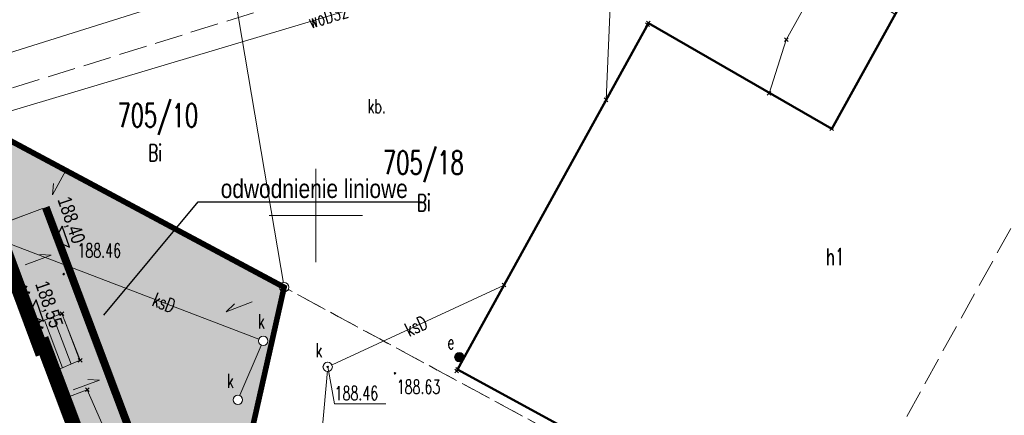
# Model space of a CAD drawing. Header units: metres. Extents: x 6498948 to 6499625, y 5676527 to 5676852.
# Tile 17 of 22: x 6499134 to 6499187, y 5676689 to 5676710. Entities that reach past the tile are written whole.
import ezdxf
from ezdxf import colors
from ezdxf.entities.mleader import LeaderData, LeaderLine
from ezdxf.enums import TextEntityAlignment as Align
from ezdxf.math import Vec2, Vec3

# ---------------------------------------------------------------- set-up
doc = ezdxf.new("R2010")
doc.units = ezdxf.units.M
for name, pattern in [('BUBS03', [1.5, 1, -0.5]), ('DASHDOT', [25.4, 12.7, -6.35, 0, -6.35]), ('L_0_03', [1, 0.5, -0.5]), ('L_0_06', [2, 1.5, -0.5])]:
    doc.linetypes.add(name, pattern=pattern)
doc.layers.get('0').update_dxf_attribs({"linetype": 'CONTINUOUS', "lineweight": 18})
doc.layers.add('_IE_Opisy', color=32, linetype='CONTINUOUS')
doc.layers.add('Z-KOTY', color=2, linetype='CONTINUOUS')
for name, color, linetype, lineweight in [('A-OPIS', 3, 'CONTINUOUS', 20), ('A-Ś.NOŚNA', 7, 'CONTINUOUS', 35), ('Z-DROGI', 4, 'CONTINUOUS', 18), ('Z-SPADKI', 3, 'CONTINUOUS', 5)]:
    doc.layers.add(name, color=color, linetype=linetype, lineweight=lineweight)
for name, color, linetype, lineweight, true_color in [('Z-BUDYNEK DO USUNIĘCIA', 7, 'CONTINUOUS', 18, 0xff2a1b), ('Z-GRANICA DZIAŁKI', 7, 'DASHDOT', 100, 0xff2a1b), ('Z-NAWIERZCHNIE CHODNIK', 7, 'CONTINUOUS', 0, 0x979392), ('Z-WTÓRNIK', 7, 'CONTINUOUS', 18, 0x7f868a), ('Z-ZIELEŃ', 7, 'CONTINUOUS', 0, 0x61993b)]:
    doc.layers.add(name, color=color, linetype=linetype, lineweight=lineweight, true_color=true_color)
doc.styles.add('ISOCPEUR', font='isocpeur.ttf')
doc.styles.add('OPISY_1_100_1.5', font='arial.ttf', dxfattribs={"width": 0.8, "height": 0.15})
doc.styles.add('OPISY_1_500_1.5', font='arial.ttf', dxfattribs={"width": 0.8, "height": 0.75})
doc.styles.get("Standard").update_dxf_attribs({"font": 'simplex.shx'})

# ---------------------------------------------------------------- blocks, each defined once
blk = doc.blocks.new('L_0_02_1')
at = {"color": 0}
blk.add_point((0, 0), dxfattribs=at)
blk = doc.blocks.new('L_0_02_2')
at = {"color": 0}
blk.add_point((0, 0), dxfattribs=at)
blk = doc.blocks.new('GEPPGD_S')
at = {"color": 0, "linetype": 'Continuous', "lineweight": 18}
blk.add_wipeout([(0, -0.5), (0.25, -0.43), (0.43, -0.25), (0.5, 0), (0.43, 0.25), (0.25, 0.43), (0, 0.5), (-0.25, 0.43), (-0.43, 0.25), (-0.5, 0), (-0.43, -0.25), (-0.25, -0.43)], dxfattribs=at)
blk.add_circle((0, 0), 0.5, dxfattribs=at)
blk = doc.blocks.new('GSPPRB')
at = {"color": 0, "linetype": 'Continuous', "lineweight": 13, "flags": 128}
for points in [[(-0.2, 0.2), (0.2, -0.2)], [(0.2, 0.2), (-0.2, -0.2)]]:
    blk.add_lwpolyline(points, dxfattribs=at)
blk = doc.blocks.new('GSPWPS')
at = {"linetype": 'Continuous', "lineweight": 13}
blk.add_hatch(color=0, dxfattribs=at).paths.add_polyline_path([(0, -0.09, 1), (0, 0.09, 1)])
at = {"color": 0, "linetype": 'Continuous', "lineweight": 13}
blk.add_circle((0, 0), 0.0906, dxfattribs=at)
blk = doc.blocks.new('GUPEUT')
at = {"linetype": 'Continuous', "lineweight": 13}
blk.add_hatch(color=0, dxfattribs=at).paths.add_polyline_path([(0, -0.5, 1), (0, 0.5, 1)])
at = {"color": 0, "linetype": 'Continuous', "lineweight": 13}
blk.add_circle((0, 0), 0.5, dxfattribs=at)
blk = doc.blocks.new('GUPIWZ_O')
at = {"color": 0, "linetype": 'Continuous', "lineweight": 18}
blk.add_wipeout([(0, -0.5), (0.25, -0.43), (0.43, -0.25), (0.5, 0), (0.43, 0.25), (0.25, 0.43), (0, 0.5), (-0.25, 0.43), (-0.43, 0.25), (-0.5, 0), (-0.43, -0.25), (-0.25, -0.43)], dxfattribs=at)
blk.add_circle((0, 0), 0.5, dxfattribs=at)
blk = doc.blocks.new('GUPKSD')
at = {"color": 0, "linetype": 'Continuous', "lineweight": 18}
blk.add_wipeout([(0, -0.5), (0.25, -0.43), (0.43, -0.25), (0.5, 0), (0.43, 0.25), (0.25, 0.43), (0, 0.5), (-0.25, 0.43), (-0.43, 0.25), (-0.5, 0), (-0.43, -0.25), (-0.25, -0.43)], dxfattribs=at)
blk.add_circle((0, 0), 0.5, dxfattribs=at)
blk = doc.blocks.new('GUPPRZ_K')
at = {"linetype": 'Continuous', "lineweight": 13}
blk.add_hatch(color=0, dxfattribs=at).paths.add_polyline_path([(0, -0.09, 1), (0, 0.09, 1)])
at = {"color": 0, "linetype": 'Continuous', "lineweight": 13}
blk.add_circle((0, 0), 0.0906, dxfattribs=at)
blk = doc.blocks.new('_None')

msp = doc.modelspace()

# ---------------------------------------------------------------- hatches: boundary and pattern name
at = {"layer": 'Z-NAWIERZCHNIE CHODNIK', "linetype": 'ByBlock'}
h = msp.add_hatch(dxfattribs=at)
h.set_pattern_fill('ANGLE', color=8, scale=0.04, angle=70.5145)
h.set_pattern_definition([(70.514531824, (-32.36772, -5.76672), (-0.263397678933, 0.093198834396), [0.2032, -0.0762]), (160.514531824, (-32.36772, -5.76672), (-0.093198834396, -0.263397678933), [0.2032, -0.0762])])
h.paths.add_polyline_path([(6499088.02, 5676661.719), (6499081.153, 5676679.971), (6499105.027, 5676688.961), (6499105.308, 5676688.202), (6499107.179, 5676688.907), (6499106.898, 5676689.668), (6499113.334, 5676692.1), (6499113.619, 5676691.329), (6499116.427, 5676692.386), (6499116.141, 5676693.16), (6499121.463, 5676695.171), (6499122.72, 5676691.773), (6499126.22, 5676693.09), (6499124.974, 5676696.483), (6499135.381, 5676700.37), (6499142.247, 5676682.119)])
h.paths.add_polyline_path([(6499077.349, 5676678.54), (6499079.282, 5676679.266), (6499086.142, 5676661.032), (6499082.799, 5676659.831)])
h.paths.add_polyline_path([(6499074.42, 5676688.595), (6499077.448, 5676689.743), (6499079.221, 5676685.068), (6499075.823, 5676683.779)])
h.paths.add_polyline_path([(6499126.075, 5676708.2), (6499091.454, 5676695.218), (6499074.373, 5676688.577), (6499083.94, 5676655.916), (6499144.344, 5676678.566), (6499148.303, 5676696.158)])
h.paths.add_polyline_path([(6499126.075, 5676708.2), (6499127.846, 5676703.525), (6499089.262, 5676688.907), (6499087.489, 5676693.582)])
at = {"layer": 'Z-ZIELEŃ', "linetype": 'ByBlock'}
h = msp.add_hatch(dxfattribs=at)
h.set_pattern_fill('CROSS', color=8, scale=0.02, angle=-26.8273)
h.set_pattern_definition([(333.1727299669, (0, 0), (0.1706465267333, 0.056015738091), [0.0635, -0.1905]), (63.1727299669, (0.014, -0.04266), (-0.056015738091, 0.1706465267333), [0.0635, -0.1905])])
h.paths.add_polyline_path([(6499142.247, 5676682.119), (6499135.381, 5676700.37), (6499132.86, 5676699.423), (6499133.14, 5676698.673), (6499135.266, 5676692.957), (6499135.454, 5676693.027), (6499139.891, 5676681.233)])
h.dxf.unprotected_set("ltscale", 0)

# ---------------------------------------------------------------- linework, layer by layer
at = {"layer": 'A-Ś.NOŚNA', "color": 8, "linetype": 'BUBS03', "lineweight": 18, "const_width": 0.4, "elevation": 10.22}
msp.add_lwpolyline([(6499135.568, 5676700.441), (6499142.434, 5676682.19)], dxfattribs=at)
at = {"layer": 'A-Ś.NOŚNA', "color": 8, "linetype": 'Continuous', "const_width": 0.8}
msp.add_lwpolyline([(6499081.153, 5676679.971), (6499099.002, 5676686.685), (6499099.284, 5676685.937), (6499121.738, 5676694.384), (6499122.72, 5676691.773), (6499126.22, 5676693.09), (6499133.015, 5676698.626), (6499133.077, 5676698.65), (6499133.14, 5676698.673), (6499135.267, 5676692.956), (6499135.454, 5676693.027), (6499139.89, 5676681.233), (6499088.02, 5676661.719)], close=True, dxfattribs=at).dxf.unprotected_set("ltscale", 0)
at = {"layer": 'Z-BUDYNEK DO USUNIĘCIA', "color": 8, "linetype": 'Continuous', "lineweight": 50}
msp.add_line((6499139.879, 5676681.407), (6499131.238, 5676704.174), dxfattribs=at)
at = {"layer": 'Z-BUDYNEK DO USUNIĘCIA', "color": 8, "linetype": 'Continuous', "lineweight": 50, "flags": 128}
for points in [[(6499134.199, 5676695.622), (6499134.537, 5676696.229)], [(6499134.707, 5676695.854), (6499134.028, 5676695.998)], [(6499135.417, 5676693.984), (6499134.738, 5676694.128)], [(6499134.908, 5676693.752), (6499135.246, 5676694.359)], [(6499135.618, 5676691.882), (6499135.956, 5676692.489)], [(6499136.127, 5676692.114), (6499135.447, 5676692.258)], [(6499136.837, 5676690.244), (6499136.157, 5676690.388)], [(6499136.328, 5676690.013), (6499136.666, 5676690.62)]]:
    msp.add_lwpolyline(points, dxfattribs=at)
at = {"layer": 'Z-DROGI', "color": 8, "linetype": 'Continuous'}
msp.add_lwpolyline([(6499133.141, 5676698.674), (6499135.266, 5676692.957), (6499135.454, 5676693.027), (6499139.891, 5676681.233), (6499142.247, 5676682.119), (6499135.381, 5676700.37), (6499132.86, 5676699.423)], dxfattribs=at)
at = {"layer": 'Z-KOTY', "color": 8}
for points in [[(6499136.439, 5676699.433), (6499136.027, 5676698.653), (6499136.833, 5676698.301), (6499136.439, 5676699.433)], [(6499135.05, 5676695.483), (6499134.638, 5676694.702), (6499135.444, 5676694.35), (6499135.05, 5676695.483)]]:
    msp.add_lwpolyline(points, dxfattribs=at)
at = {"layer": 'Z-NAWIERZCHNIE CHODNIK', "color": 8, "linetype": 'ByBlock'}
msp.add_lwpolyline([(6499081.153, 5676679.971), (6499088.02, 5676661.719), (6499142.247, 5676682.119), (6499135.381, 5676700.37), (6499124.974, 5676696.483), (6499126.22, 5676693.09), (6499122.72, 5676691.773), (6499121.463, 5676695.171), (6499116.141, 5676693.16), (6499116.427, 5676692.386), (6499113.619, 5676691.329), (6499113.334, 5676692.1), (6499106.898, 5676689.668), (6499107.179, 5676688.907), (6499105.308, 5676688.202), (6499105.027, 5676688.961), (6499081.153, 5676679.971)], dxfattribs=at)
at = {"layer": 'Z-SPADKI', "color": 8, "elevation": 10.22}
msp.add_lwpolyline([(6499135.972, 5676701.715), (6499135.921, 5676701.099), (6499136.626, 5676702.415)], dxfattribs=at)
at = {"layer": 'Z-SPADKI', "color": 8}
for points in [[(6499135.236, 5676697.908), (6499135.853, 5676697.878), (6499134.455, 5676697.352)], [(6499145.642, 5676695.272), (6499145.197, 5676694.843), (6499146.595, 5676695.369)], [(6499137.812, 5676691.222), (6499138.429, 5676691.192), (6499137.032, 5676690.667)]]:
    msp.add_lwpolyline(points, dxfattribs=at)
at = {"layer": 'Z-WTÓRNIK', "linetype": 'CONTINUOUS', "lineweight": 18}
for p, q in [((6499145.07, 5676715.341), (6499148.303, 5676696.158)), ((6499148.303, 5676696.158), (6499125.955, 5676708.136)), ((6499125.955, 5676708.136), (6499148.303, 5676696.158)), ((6499148.303, 5676696.158), (6499145.543, 5676683.881))]:
    msp.add_line(p, q, dxfattribs=at)
at = {"layer": 'Z-WTÓRNIK', "linetype": 'L_0_03', "lineweight": 18, "flags": 128}
for points in [[(6499148.303, 5676696.158), (6499125.955, 5676708.136), (6499145.07, 5676715.341), (6499193.026, 5676733.239)], [(6499073.468, 5676637.714), (6499081.312, 5676654.933), (6499083.94, 5676655.916), (6499144.344, 5676678.566), (6499145.543, 5676683.881), (6499145.885, 5676685.412), (6499148.303, 5676696.158), (6499125.955, 5676708.136), (6499091.454, 5676695.218), (6499074.42, 5676688.596), (6499043.749, 5676678.409), (6499049.886, 5676646.161)], [(6499145.885, 5676685.412), (6499148.303, 5676696.158), (6499191.063, 5676673.018), (6499189.771, 5676670.691), (6499185.279, 5676662.156), (6499174.274, 5676641.296), (6499173.013, 5676638.9)], [(6499192.368, 5676675.375), (6499191.063, 5676673.018), (6499148.303, 5676696.158)]]:
    msp.add_lwpolyline(points, dxfattribs=at)
at = {"layer": 'Z-WTÓRNIK', "linetype": 'Continuous', "lineweight": 18, "flags": 128}
for points in [[(6499052.14, 5676681.24), (6499075.53, 5676689.35), (6499085.94, 5676690.84), (6499101.13, 5676696.42), (6499129.86, 5676707.52), (6499145.71, 5676712.52), (6499164.8, 5676718.55), (6499184.3, 5676725.89), (6499193.014, 5676728.913)], [(6499184.3, 5676725.89), (6499175.15, 5676709.41), (6499174.228, 5676706.536)], [(6499165.519, 5676706.191), (6499166.24, 5676722.82)], [(6499186.058, 5676719.985), (6499184.621, 5676720.832), (6499129.577, 5676704.37), (6499125.321, 5676718.878)], [(6499150, 5676697.5), (6499150, 5676702.5)], [(6499147.5, 5676700), (6499152.5, 5676700)], [(6499133.355, 5676698.595), (6499147.19, 5676693.282), (6499145.833, 5676690.13)], [(6499160.064, 5676696.275), (6499150.632, 5676691.891)], [(6499135.992, 5676691.651), (6499135.026, 5676694.223)], [(6499136.453, 5676691.846), (6499135.494, 5676694.398)], [(6499136.914, 5676692.041), (6499135.962, 5676694.574)], [(6499137.375, 5676692.237), (6499136.565, 5676694.392)], [(6499150.632, 5676691.891), (6499149.85, 5676683.13), (6499166.89, 5676674.22)], [(6499136.54, 5676690.2), (6499137.78, 5676690.67), (6499141.47, 5676682.27), (6499136.82, 5676660.7), (6499138.16, 5676656.94), (6499142.99, 5676655.28), (6499154.372, 5676652.162)]]:
    msp.add_lwpolyline(points, dxfattribs=at)
at = {"layer": 'Z-WTÓRNIK', "linetype": 'L_0_06', "lineweight": 18, "flags": 128}
for points in [[(6499192.961, 5676709.813), (6499177.028, 5676680.984), (6499167.435, 5676686.286), (6499157.58, 5676691.76), (6499167.78, 5676710.3), (6499177.58, 5676704.64), (6499180.96, 5676710.77), (6499178, 5676712.65), (6499178.95, 5676714.28), (6499181.88, 5676712.43), (6499188.174, 5676723.81), (6499074.58, 5676688.34)], [(6499073.468, 5676637.714), (6499081.312, 5676654.933), (6499083.94, 5676655.916), (6499144.344, 5676678.566), (6499145.543, 5676683.881), (6499145.885, 5676685.412), (6499148.303, 5676696.158), (6499125.955, 5676708.136), (6499091.454, 5676695.218), (6499074.42, 5676688.596), (6499043.749, 5676678.409), (6499049.886, 5676646.161)], [(6499145.885, 5676685.412), (6499148.303, 5676696.158), (6499191.063, 5676673.018), (6499189.771, 5676670.691), (6499185.279, 5676662.156), (6499174.274, 5676641.296), (6499173.013, 5676638.9)]]:
    msp.add_lwpolyline(points, dxfattribs=at)
at = {"layer": 'Z-WTÓRNIK', "linetype": 'Continuous', "lineweight": 50, "flags": 128}
msp.add_lwpolyline([(6499192.762, 5676696.015), (6499182.93, 5676677.9), (6499157.58, 5676691.76), (6499167.78, 5676710.3), (6499177.58, 5676704.64), (6499188.174, 5676723.81)], dxfattribs=at)
msp.add_lwpolyline([(6499122.781, 5676694.6), (6499120.67, 5676700.163), (6499131.238, 5676704.174), (6499139.879, 5676681.407), (6499129.397, 5676677.429)], close=True, dxfattribs=at)
at = {"layer": 'Z-WTÓRNIK', "linetype": 'Continuous', "lineweight": 13, "flags": 128}
for points in [[(6499150, 5676697.5), (6499150, 5676702.5)], [(6499147.5, 5676700), (6499152.5, 5676700)]]:
    msp.add_lwpolyline(points, dxfattribs=at)
at = {"layer": 'Z-WTÓRNIK', "linetype": 'Continuous', "lineweight": 18, "flags": 128}
msp.add_lwpolyline([(6499135.991, 5676691.65), (6499135.016, 5676694.219), (6499136.426, 5676694.748), (6499137.398, 5676692.247)], close=True, dxfattribs=at)
at = {"layer": 'Z-WTÓRNIK'}
for p in [(6499167.73, 5676710.21), (6499167.78, 5676710.3), (6499167.78, 5676710.3), (6499175.15, 5676709.41), (6499165.519, 5676706.191), (6499174.228, 5676706.536), (6499177.58, 5676704.64), (6499136.52, 5676696.86), (6499148.303, 5676696.158), (6499160.064, 5676696.275), (6499136.426, 5676694.748), (6499135.016, 5676694.219), (6499147.19, 5676693.282), (6499137.398, 5676692.247), (6499157.67, 5676692.42), (6499135.991, 5676691.65), (6499150.63, 5676691.89), (6499154.23, 5676691.55), (6499157.53, 5676691.67), (6499157.58, 5676691.76), (6499137.78, 5676690.67), (6499136.54, 5676690.2), (6499145.833, 5676690.13)]:
    msp.add_point(p, dxfattribs=at)

# ---------------------------------------------------------------- block references
at = {"layer": 'Z-WTÓRNIK', "linetype": 'Continuous', "xscale": 0.5, "yscale": 0.5, "zscale": 0.5}
for name, p in [('GSPPRB', (6499167.78, 5676710.3)), ('GSPPRB', (6499167.73, 5676710.21)), ('GSPWPS', (6499167.78, 5676710.3)), ('GSPPRB', (6499175.15, 5676709.41)), ('GSPPRB', (6499165.519, 5676706.191)), ('GSPPRB', (6499174.228, 5676706.536)), ('GSPPRB', (6499177.58, 5676704.64)), ('GSPWPS', (6499136.52, 5676696.86)), ('GSPPRB', (6499160.064, 5676696.275)), ('GSPPRB', (6499136.426, 5676694.748)), ('GSPPRB', (6499135.016, 5676694.219)), ('GUPEUT', (6499157.67, 5676692.42)), ('GSPPRB', (6499137.398, 5676692.247)), ('GSPPRB', (6499135.991, 5676691.65)), ('GSPWPS', (6499154.23, 5676691.55)), ('GSPPRB', (6499157.53, 5676691.67)), ('GSPPRB', (6499157.58, 5676691.76)), ('GSPPRB', (6499137.78, 5676690.67)), ('GSPPRB', (6499136.54, 5676690.2))]:
    msp.add_blockref(name, p, dxfattribs=at)
for name, rotation in [('L_0_02_1', 151.81), ('L_0_02_2', 99.57), ('L_0_02_1', 257.33), ('L_0_02_2', 151.81)]:
    msp.add_blockref(name, (6499148.303, 5676696.158), dxfattribs=dict(at, rotation=rotation))

# ---------------------------------------------------------------- texts
at = {"layer": 'Z-KOTY', "color": 8, "style": 'OPISY_1_500_1.5', "width": 0.8}
for s, p in [('188,40', (6499137.355, 5676698.548)), ('188,55', (6499136.163, 5676694.031))]:
    msp.add_text(s, height=0.75, rotation=288.8173, dxfattribs=at).set_placement(p, align=Align.MIDDLE_RIGHT)
at = {"layer": 'Z-WTÓRNIK', "lineweight": 15, "width": 0.66}
for s, rotation, p in [('woD32', -343.3, (6499150.655, 5676710.674)), ('ksD', -21, (6499141.874, 5676695.323)), ('ksD', -335.1, (6499155.348, 5676694.083))]:
    msp.add_text(s, height=0.75, rotation=rotation, dxfattribs=at).set_placement(p, align=Align.MIDDLE_CENTER)
msp.add_text('kb.', height=0.75, dxfattribs=at).set_placement((6499152.767, 5676705.843), align=Align.MIDDLE_LEFT)
at = {"layer": 'Z-WTÓRNIK', "lineweight": 25, "width": 0.66}
msp.add_text('705/10', height=1.25, rotation=-360, dxfattribs=at).set_placement((6499141.55, 5676705.36), align=Align.MIDDLE_CENTER)
at = {"layer": 'Z-WTÓRNIK', "lineweight": 18, "width": 0.66}
for p in [(6499141.4, 5676703.35), (6499155.77, 5676700.68)]:
    msp.add_text('Bi', height=0.9, dxfattribs=at).set_placement(p, align=Align.MIDDLE_CENTER)
at = {"layer": 'Z-WTÓRNIK', "lineweight": 25, "width": 0.66}
msp.add_text('705/18', height=1.25, dxfattribs=at).set_placement((6499153.59, 5676702.83), align=Align.MIDDLE_LEFT)
at = {"layer": 'Z-WTÓRNIK', "lineweight": 15, "width": 0.66}
for s, p in [('188.46', (6499137.25, 5676698.5)), ('k', (6499146.899, 5676694.708)), ('k', (6499149.978, 5676693.166)), ('e', (6499157.031, 5676693.595)), ('k', (6499145.24, 5676691.53))]:
    msp.add_text(s, height=0.75, rotation=-360, dxfattribs=at).set_placement(p, align=Align.TOP_LEFT)
at = {"layer": 'Z-WTÓRNIK', "lineweight": 18, "width": 0.66}
msp.add_text('h1', height=0.9, rotation=-360, dxfattribs=at).set_placement((6499177.77, 5676697.79), align=Align.MIDDLE_CENTER)
at = {"layer": 'Z-WTÓRNIK', "lineweight": 15, "width": 0.66}
for s, p in [('188.63', (6499154.32, 5676691.2)), ('188.46', (6499151, 5676690.86))]:
    msp.add_text(s, height=0.75, dxfattribs=at).set_placement(p, align=Align.TOP_LEFT)

# ---------------------------------------------------------------- leaders
at = {"layer": '_IE_Opisy', "color": 32}
ml = msp.add_multileader_mtext('Standard', dxfattribs=at)
ml.set_content('E\\W0.8;5', color=256, style='ISOCPEUR')
ml.set_leader_properties(color=256)
ml.set_arrow_properties(name='NONE')
ml.build(insert=Vec2(0, 0))
ml.multileader.update_dxf_attribs({"text_left_attachment_type": 2, "text_right_attachment_type": 2, "dogleg_length": 1, "arrow_head_size": 2.5})
ctx = ml.context
ctx.base_point, ctx.char_height, ctx.arrow_head_size, ctx.landing_gap_size, ctx.plane_origin = Vec3(6499122.173, 5676709.299), 1.35, 2.5, 0.25, Vec3(6499198.707, 5676686.225)
ctx.left_attachment, ctx.right_attachment = 2, 2
notes = []
notes.append((ctx, [(0, (1, 1, 0), (6499121.173, 5676709.299), (1, 0), 1, [(0, [(6499118.974, 5676704.647)], 0, [])])]))
ctx.mtext.insert, ctx.mtext.width, ctx.mtext.line_spacing_factor, ctx.mtext.line_spacing_style, ctx.mtext.flow_direction = Vec3(6499122.423, 5676710.199), 18.27783, 0.8, 2, 5
for ctx, leaders in notes:
    for number, flags, end, landing, length, lines in leaders:
        leader = LeaderData()
        leader.index, (leader.has_last_leader_line, leader.has_dogleg_vector, leader.attachment_direction) = number, flags
        leader.last_leader_point, leader.dogleg_vector, leader.dogleg_length = Vec3(end), Vec3(landing), length
        for number, points, colour, breaks in lines:
            line = LeaderLine()
            line.index, line.vertices, line.color, line.breaks = number, Vec3.list(points), colors.encode_raw_color(colour), breaks
            leader.lines.append(line)
        ctx.leaders.append(leader)

# ---------------------------------------------------------------- next in the draw order: block references
at = {"layer": 'Z-WTÓRNIK', "linetype": 'Continuous', "xscale": 0.5, "yscale": 0.5, "zscale": 0.5}
for name, p in [('GEPPGD_S', (6499148.303, 5676696.158)), ('GUPKSD', (6499147.19, 5676693.282)), ('GUPIWZ_O', (6499150.63, 5676691.89)), ('GUPKSD', (6499145.833, 5676690.13))]:
    msp.add_blockref(name, p, dxfattribs=at)

# ---------------------------------------------------------------- next in the draw order: linework, layer by layer
at = {"layer": 'Z-GRANICA DZIAŁKI', "color": 8, "linetype": 'DASHDOT', "ltscale": 0.1, "const_width": 0.3}
msp.add_lwpolyline([(6499074.42, 5676688.596), (6499083.94, 5676655.916), (6499144.344, 5676678.566), (6499148.303, 5676696.158), (6499125.955, 5676708.136), (6499091.454, 5676695.218)], close=True, dxfattribs=at)
at = {"layer": 'Z-WTÓRNIK'}
msp.add_point((6499150.632, 5676691.891), dxfattribs=at)

# ---------------------------------------------------------------- next in the draw order: leaders
at = {"layer": '_IE_Opisy', "color": 32}
ml = msp.add_multileader_mtext('Standard', dxfattribs=at)
ml.set_content('E\\W0.8;6', color=8, style='ISOCPEUR')
ml.set_leader_properties(color=256)
ml.set_arrow_properties(name='NONE')
ml.build(insert=Vec2(0, 0))
ml.multileader.update_dxf_attribs({"text_left_attachment_type": 2, "text_right_attachment_type": 2, "dogleg_length": 1, "arrow_head_size": 2.5})
ctx = ml.context
ctx.base_point, ctx.char_height, ctx.arrow_head_size, ctx.landing_gap_size, ctx.plane_origin = Vec3(6499131.615, 5676707.342), 1.35, 2.5, 0.25, Vec3(6499208.15, 5676684.268)
ctx.left_attachment, ctx.right_attachment = 2, 2
notes = []
notes.append((ctx, [(0, (1, 1, 0), (6499130.615, 5676707.342), (1, 0), 1, [(0, [(6499123.205, 5676693.5)], 0, [])])]))
ctx.mtext.insert, ctx.mtext.width, ctx.mtext.line_spacing_factor, ctx.mtext.line_spacing_style, ctx.mtext.flow_direction = Vec3(6499131.865, 5676708.242), 18.27783, 0.8, 2, 5
ml = msp.add_multileader_mtext('Standard', dxfattribs=at)
ml.set_content('E\\W0.8;6', color=256, style='ISOCPEUR')
ml.set_leader_properties(color=256)
ml.set_arrow_properties(name='NONE')
ml.build(insert=Vec2(0, 0))
ml.multileader.update_dxf_attribs({"text_left_attachment_type": 2, "text_right_attachment_type": 2, "dogleg_length": 1, "arrow_head_size": 2.5})
ctx = ml.context
ctx.base_point, ctx.char_height, ctx.arrow_head_size, ctx.landing_gap_size, ctx.plane_origin = Vec3(6499131.615, 5676707.342), 1.35, 2.5, 0.25, Vec3(6499208.15, 5676684.268)
ctx.left_attachment, ctx.right_attachment = 2, 2
notes.append((ctx, [(0, (1, 1, 0), (6499130.615, 5676707.342), (1, 0), 1, [(0, [(6499123.205, 5676693.5)], 0, [])])]))
ctx.mtext.insert, ctx.mtext.width, ctx.mtext.line_spacing_factor, ctx.mtext.line_spacing_style, ctx.mtext.flow_direction = Vec3(6499131.865, 5676708.242), 18.27783, 0.8, 2, 5
at = {"layer": 'A-OPIS', "color": 8, "lineweight": 0}
ml = msp.add_multileader_mtext('Standard', dxfattribs=at)
ml.set_content('odwodnienie liniowe', color=8, style='OPISY_1_100_1.5')
ml.set_leader_properties()
ml.build(insert=Vec2(0, 0))
ml.multileader.update_dxf_attribs({"text_left_attachment_type": 6, "dogleg_length": 0.1, "arrow_head_size": 1})
ctx = ml.context
ctx.base_point, ctx.char_height, ctx.arrow_head_size, ctx.landing_gap_size, ctx.plane_origin, ctx.plane_x_axis, ctx.plane_y_axis = Vec3(6499144.413, 5676700.735, 10.22), 1, 1, 0.5, Vec3(6499149.454, 5676728.264, 10.22), Vec3(1, -0.000018), Vec3(0.000018, 1)
ctx.left_attachment = 6
notes.append((ctx, [(0, (1, 1, 0), (6499143.699, 5676700.735, 10.22), (1, -0.000018), 0.714, [(0, [(6499138.028, 5676693.901, 10.22)], 0, [])])]))
ctx.mtext.insert, ctx.mtext.text_direction, ctx.mtext.rotation, ctx.mtext.flow_direction = Vec3(6499144.913, 5676701.935, 10.22), Vec3(1, -0.000018), 6.283167, 5
for ctx, leaders in notes:
    for number, flags, end, landing, length, lines in leaders:
        leader = LeaderData()
        leader.index, (leader.has_last_leader_line, leader.has_dogleg_vector, leader.attachment_direction) = number, flags
        leader.last_leader_point, leader.dogleg_vector, leader.dogleg_length = Vec3(end), Vec3(landing), length
        for number, points, colour, breaks in lines:
            line = LeaderLine()
            line.index, line.vertices, line.color, line.breaks = number, Vec3.list(points), colors.encode_raw_color(colour), breaks
            leader.lines.append(line)
        ctx.leaders.append(leader)

# ---------------------------------------------------------------- next in the draw order: block references
at = {"layer": 'Z-WTÓRNIK', "linetype": 'Continuous', "xscale": 0.5, "yscale": 0.5, "zscale": 0.5}
msp.add_blockref('GUPKSD', (6499150.632, 5676691.891), dxfattribs=at)

# ---------------------------------------------------------------- next in the draw order: linework, layer by layer
at = {"layer": 'Z-WTÓRNIK', "linetype": 'Continuous', "lineweight": 18, "flags": 128}
msp.add_lwpolyline([(6499153.733, 5676689.922), (6499151, 5676689.922), (6499150.632, 5676691.891)], dxfattribs=at)
at = {"layer": 'Z-WTÓRNIK'}
msp.add_point((6499150.632, 5676691.891), dxfattribs=at)

# ---------------------------------------------------------------- next in the draw order: block references
at = {"layer": 'Z-WTÓRNIK', "linetype": 'Continuous', "xscale": 0.5, "yscale": 0.5, "zscale": 0.5}
msp.add_blockref('GUPPRZ_K', (6499150.632, 5676691.891), dxfattribs=at)

doc.saveas('drawing.dxf')
